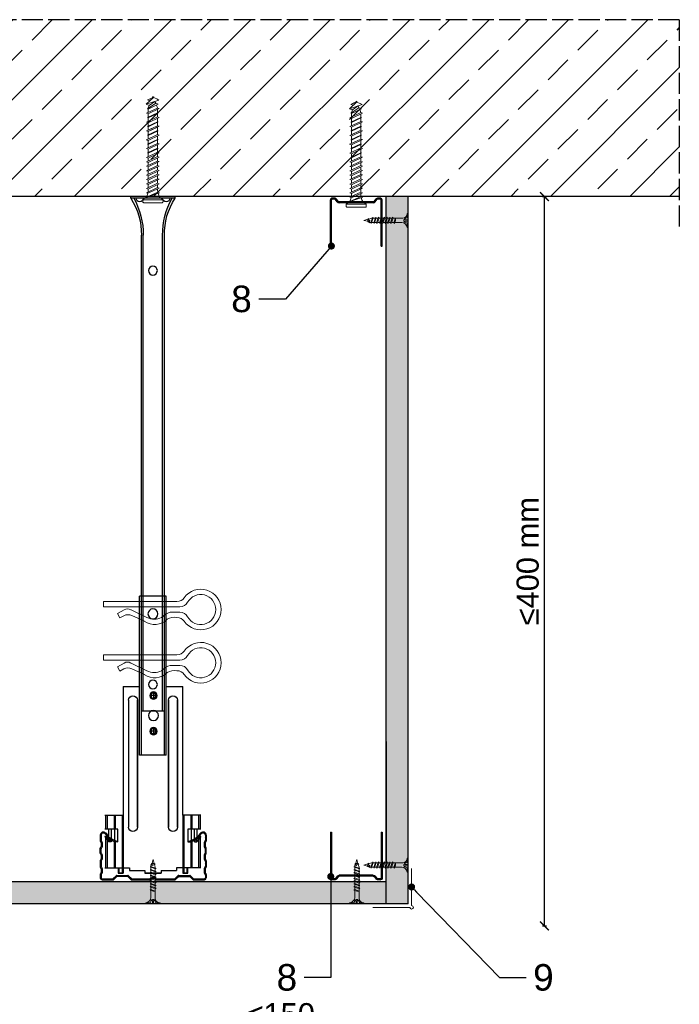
# Model space of a CAD drawing. Header units: millimetres. Extents: x 2264 to 5084, y 1145 to 2026.
# Tile 12 of 12: x 4711 to 5084, y 1469 to 2026. Entities that reach past the tile are written whole.
import ezdxf
from ezdxf import colors
from ezdxf.entities.mleader import LeaderData, LeaderLine
from ezdxf.math import Vec2, Vec3

# ---------------------------------------------------------------- set-up
doc = ezdxf.new("R2010")
doc.units = ezdxf.units.MM
doc.linetypes.add('ACAD_ISO02W100', pattern=[15, 12, -3])
for name, color, linetype, lineweight in [('_RIGIPS AKCESORIA', 7, 'Continuous', 18), ('_RIGIPS G-K', 7, 'Continuous', 25), ('_RIGIPS PROFIL', 7, 'Continuous', 9), ('PRZERYWANA', 7, 'ACAD_ISO02W100', 25)]:
    doc.layers.add(name, color=color, linetype=linetype, lineweight=lineweight)
doc.styles.get("Standard").update_dxf_attribs({"font": 'arial.ttf'})
doc.dimstyles.new('ISO-25', dxfattribs={"dimtxt": 2.5, "dimasz": 2.5, "dimexe": 1.25, "dimexo": 0.625, "dimtad": 1, "dimtxsty": 'Standard', "dimcen": 2.5, "dimadec": 0, "dimazin": 0, "dimtfac": 1, "dimtmove": 0, "dimatfit": 3, "dimfxl": 1, "dimarcsym": 0})

# ---------------------------------------------------------------- blocks, each defined once
blk = doc.blocks.new('TN 25')
at = {"layer": '_RIGIPS AKCESORIA'}
for p, q in [((0, -0.84), (0, 7.16)), ((0, 7.16), (0.46, 7.16)), ((0.46, 7.16), (0.46, 4.78)), ((0.46, 4.78), (0, 4.78)), ((0, 3.5), (1.77, 3.5)), ((0, 2.83), (1.77, 2.83)), ((0.46, 1.64), (0, 1.64)), ((0.46, -0.84), (0.46, 1.64)), ((1.77, 3.5), (1.77, 4.2)), ((1.77, 2.83), (1.77, 2.18)), ((3.02, 4.46), (8.47, 4.46)), ((7.49, 2.01), (3.55, 2.01)), ((7.12, 4.46), (7.12, 3.18)), ((8.03, 2.01), (7.12, 4.46)), ((7.12, 3.18), (7.65, 1.53)), ((7.65, 1.53), (8.03, 2.01)), ((9.41, 2.01), (8.03, 2.01)), ((8.47, 4.46), (8.79, 5)), ((9.61, 1.51), (8.47, 4.46)), ((8.79, 5), (9.93, 2.01)), ((9, 4.46), (10.1, 4.46)), ((9.93, 2.01), (9.61, 1.51)), ((11.04, 2.01), (9.93, 2.01)), ((10.1, 4.46), (10.41, 5)), ((11.23, 1.51), (10.1, 4.46)), ((10.41, 5), (11.56, 2.01)), ((10.62, 4.46), (11.67, 4.46)), ((11.56, 2.01), (11.23, 1.51)), ((12.61, 2.01), (11.56, 2.01)), ((11.67, 4.46), (11.99, 5)), ((12.81, 1.51), (11.67, 4.46)), ((11.99, 5), (13.14, 2.01)), ((12.2, 4.46), (13.21, 4.46)), ((13.14, 2.01), (12.81, 1.51)), ((14.15, 2.01), (13.14, 2.01)), ((13.21, 4.46), (13.52, 5)), ((14.34, 1.51), (13.21, 4.46)), ((13.52, 5), (14.67, 2.01)), ((13.73, 4.46), (14.8, 4.46)), ((14.67, 2.01), (14.34, 1.51)), ((15.74, 2.01), (14.67, 2.01)), ((14.8, 4.46), (15.12, 5)), ((15.94, 1.51), (14.8, 4.46)), ((15.12, 5), (16.26, 2.01)), ((15.33, 4.46), (16.42, 4.46)), ((16.26, 2.01), (15.94, 1.51)), ((17.36, 2.01), (16.26, 2.01)), ((16.42, 4.46), (16.73, 5)), ((17.55, 1.51), (16.42, 4.46)), ((16.73, 5), (17.88, 2.01)), ((16.94, 4.46), (17.99, 4.46)), ((17.88, 2.01), (17.55, 1.51)), ((18.93, 2.01), (17.88, 2.01)), ((17.99, 4.46), (18.31, 5)), ((19.13, 1.51), (17.99, 4.46)), ((18.31, 5), (19.45, 2.01)), ((18.52, 4.46), (19.68, 4.46)), ((19.45, 2.01), (19.13, 1.51)), ((19.45, 2.01), (20.62, 2.01)), ((19.68, 4.46), (20, 5)), ((20.82, 1.51), (19.68, 4.46)), ((20, 5), (21.14, 2.01)), ((20.21, 4.46), (20.7, 4.46)), ((20.7, 4.46), (22.28, 3.98)), ((21.14, 2.01), (20.82, 1.51)), ((21.14, 2.01), (21.81, 2.12)), ((21.85, 1.83), (21.67, 3.28)), ((21.67, 3.28), (22.14, 2.4)), ((22.14, 2.4), (21.85, 1.83)), ((22.7, 2.36), (22.14, 2.4)), ((22.28, 3.98), (22.56, 4.37)), ((22.7, 2.36), (22.28, 3.98)), ((22.56, 4.37), (23.03, 2.71)), ((23.03, 2.71), (22.7, 2.36)), ((22.71, 3.85), (25, 3.24)), ((25, 3.24), (23.03, 2.71)), ((0, -0.84), (0.46, -0.84))]:
    blk.add_line(p, q, dxfattribs=at)
for centre, major_axis, ratio, start_param, end_param in [((3.09, 7.67), (0.17, 3.2), 0.826134, 1.773653, 3.180586), ((-0.04, 0.9), (0, 3.93), 0.848176, -0.720942, -0.151112), ((3.37, -1.57), (0.28, 3.57), 0.832181, 0.035984, 1.430787), ((-2.73, 15.91), (0, 14.76), 0.848176, 3.399396, 3.475072), ((0.59, 4.62), (0, 2.81), 0.848176, 3.475072, 3.862535), ((1.66, 3.18), (0, 0.895), 0.848176, -1.552777, -0.720942), ((1.66, 3.18), (0, 0.895), 0.848176, 3.862535, 4.730408)]:
    blk.add_ellipse(centre, major_axis=major_axis, ratio=ratio, start_param=start_param, end_param=end_param, dxfattribs=at)
blk = doc.blocks.new('CD 60 ULTRASTIL')
h = blk.add_hatch()
h.set_pattern_fill('ANSI31', color=256, scale=0.3, style=0)
h.paths.add_polyline_path([(542.88, 684.5, -0.302776), (543.49, 684.5), (544.54, 683.79, 0.148069), (544.85, 683.7), (555.42, 683.7, 0.198912), (555.81, 683.86), (557.38, 685.44, -0.198912), (557.77, 685.6), (563.59, 685.6, -0.198912), (563.98, 685.44), (565.55, 683.86, 0.198912), (565.94, 683.7), (572.18, 683.7, 0.414214), (573.18, 684.7), (573.18, 686.74, 0.198912), (573.02, 687.12), (572.74, 687.4, -0.198912), (572.58, 687.79), (572.58, 689.87, -0.198912), (572.74, 690.26), (573.02, 690.54, 0.198912), (573.18, 690.93), (573.18, 694.47, 0.198912), (573.02, 694.86), (572.74, 695.14, -0.198912), (572.58, 695.53), (572.58, 697.61, -0.198912), (572.74, 698), (573.02, 698.28, 0.198912), (573.18, 698.67), (573.18, 701.47, 0.198912), (573.02, 701.86), (572.74, 702.14, -0.198912), (572.58, 702.53), (572.58, 704.61, -0.198912), (572.74, 705), (573.02, 705.28, 0.198912), (573.18, 705.67), (573.18, 708.9, 0.666128), (570.12, 710.18), (568.55, 708.63), (568.93, 708.24), (570.5, 709.79, -0.666128), (572.63, 708.9), (572.63, 705.9, -0.198912), (572.47, 705.51), (572.19, 705.23, 0.198912), (572.03, 704.84), (572.03, 702.3, 0.198912), (572.19, 701.91), (572.47, 701.63, -0.198912), (572.63, 701.25), (572.63, 698.9, -0.198912), (572.47, 698.51), (572.19, 698.23, 0.198912), (572.03, 697.84), (572.03, 695.3, 0.198912), (572.19, 694.91), (572.47, 694.63, -0.198912), (572.63, 694.25), (572.63, 691.16, -0.198912), (572.47, 690.77), (572.19, 690.49, 0.198912), (572.03, 690.1), (572.03, 687.56, 0.198912), (572.19, 687.17), (572.47, 686.9, -0.198912), (572.63, 686.51), (572.63, 684.7, -0.414214), (572.18, 684.25), (566.17, 684.25, -0.198912), (565.78, 684.41), (564.2, 685.99, 0.198912), (563.82, 686.15), (557.55, 686.15, 0.198912), (557.16, 685.99), (555.58, 684.41, -0.198912), (555.19, 684.25), (545.01, 684.25, -0.148069), (544.71, 684.34), (543.49, 685.16, 0.302776), (542.88, 685.16), (541.65, 684.34, -0.148069), (541.35, 684.25), (531.17, 684.25, -0.198912), (530.78, 684.41), (529.2, 685.99, 0.198912), (528.82, 686.15), (522.55, 686.15, 0.198912), (522.16, 685.99), (520.58, 684.41, -0.198912), (520.19, 684.25), (514.18, 684.25, -0.414214), (513.73, 684.7), (513.73, 686.51, -0.198912), (513.89, 686.9), (514.17, 687.17, 0.198912), (514.33, 687.56), (514.33, 690.1, 0.198912), (514.17, 690.49), (513.89, 690.77, -0.198912), (513.73, 691.16), (513.73, 694.25, -0.198912), (513.89, 694.63), (514.17, 694.91, 0.198912), (514.33, 695.3), (514.33, 697.84, 0.198912), (514.17, 698.23), (513.89, 698.51, -0.198912), (513.73, 698.9), (513.73, 701.25, -0.198912), (513.89, 701.63), (514.17, 701.91, 0.198912), (514.33, 702.3), (514.33, 704.84, 0.198912), (514.17, 705.23), (513.89, 705.51, -0.198912), (513.73, 705.9), (513.73, 708.9, -0.666128), (515.86, 709.79), (517.43, 708.24), (517.81, 708.63), (516.25, 710.18, 0.666128), (513.18, 708.9), (513.18, 705.67, 0.198912), (513.34, 705.28), (513.62, 705, -0.198912), (513.78, 704.61), (513.78, 702.53, -0.198912), (513.62, 702.14), (513.34, 701.86, 0.198912), (513.18, 701.47), (513.18, 698.67, 0.198912), (513.34, 698.28), (513.62, 698, -0.198912), (513.78, 697.61), (513.78, 695.53, -0.198912), (513.62, 695.14), (513.34, 694.86, 0.198912), (513.18, 694.47), (513.18, 690.93, 0.198912), (513.34, 690.54), (513.62, 690.26, -0.198912), (513.78, 689.87), (513.78, 687.79, -0.198912), (513.62, 687.4), (513.34, 687.12, 0.198912), (513.18, 686.74), (513.18, 684.7, 0.414214), (514.18, 683.7), (520.42, 683.7, 0.198912), (520.81, 683.86), (522.38, 685.44, -0.198912), (522.77, 685.6), (528.59, 685.6, -0.198912), (528.98, 685.44), (530.55, 683.86, 0.198912), (530.94, 683.7), (541.51, 683.7, 0.148069), (541.82, 683.79)])
for p, q in [((513.18, 708.9), (513.18, 705.67)), ((513.73, 708.9), (513.73, 705.9)), ((515.86, 709.79), (517.43, 708.24)), ((516.25, 710.18), (517.81, 708.63)), ((517.43, 708.24), (517.81, 708.63)), ((570.12, 710.18), (568.55, 708.63)), ((568.93, 708.24), (568.55, 708.63)), ((570.5, 709.79), (568.93, 708.24)), ((572.63, 708.9), (572.63, 705.9)), ((573.18, 708.9), (573.18, 705.67)), ((513.34, 705.28), (513.62, 705)), ((513.34, 701.86), (513.62, 702.14)), ((513.78, 704.61), (513.78, 702.53)), ((513.89, 705.51), (514.17, 705.23)), ((513.89, 701.63), (514.17, 701.91)), ((514.33, 704.84), (514.33, 702.3)), ((572.03, 704.84), (572.03, 702.3)), ((572.47, 705.51), (572.19, 705.23)), ((572.47, 701.63), (572.19, 701.91)), ((572.58, 704.61), (572.58, 702.53)), ((573.02, 705.28), (572.74, 705)), ((573.02, 701.86), (572.74, 702.14)), ((513.18, 698.67), (513.18, 701.47)), ((513.34, 698.28), (513.62, 698)), ((513.73, 698.9), (513.73, 701.25)), ((513.78, 697.61), (513.78, 695.53)), ((513.89, 698.51), (514.17, 698.23)), ((514.33, 697.84), (514.33, 695.3)), ((572.03, 697.84), (572.03, 695.3)), ((572.47, 698.51), (572.19, 698.23)), ((572.58, 697.61), (572.58, 695.53)), ((572.63, 698.9), (572.63, 701.25)), ((573.02, 698.28), (572.74, 698)), ((573.18, 698.67), (573.18, 701.47)), ((513.18, 694.47), (513.18, 690.93)), ((513.34, 694.86), (513.62, 695.14)), ((513.34, 690.54), (513.62, 690.26)), ((513.73, 694.25), (513.73, 691.16)), ((513.89, 694.63), (514.17, 694.91)), ((513.89, 690.77), (514.17, 690.49)), ((572.47, 694.63), (572.19, 694.91)), ((572.47, 690.77), (572.19, 690.49)), ((572.63, 694.25), (572.63, 691.16)), ((573.02, 694.86), (572.74, 695.14)), ((573.02, 690.54), (572.74, 690.26)), ((573.18, 694.47), (573.18, 690.93)), ((513.18, 686.74), (513.18, 684.7)), ((513.34, 687.12), (513.62, 687.4)), ((513.73, 686.51), (513.73, 684.7)), ((513.78, 689.87), (513.78, 687.79)), ((513.89, 686.9), (514.17, 687.17)), ((514.33, 690.1), (514.33, 687.56)), ((520.58, 684.41), (522.16, 685.99)), ((520.81, 683.86), (522.38, 685.44)), ((522.55, 686.15), (528.82, 686.15)), ((528.59, 685.6), (522.77, 685.6)), ((530.55, 683.86), (528.98, 685.44)), ((530.78, 684.41), (529.2, 685.99)), ((541.65, 684.34), (542.88, 685.16)), ((544.71, 684.34), (543.49, 685.16)), ((555.58, 684.41), (557.16, 685.99)), ((555.81, 683.86), (557.38, 685.44)), ((557.55, 686.15), (563.82, 686.15)), ((557.77, 685.6), (563.59, 685.6)), ((565.55, 683.86), (563.98, 685.44)), ((565.78, 684.41), (564.2, 685.99)), ((572.03, 690.1), (572.03, 687.56)), ((572.47, 686.9), (572.19, 687.17)), ((572.58, 689.87), (572.58, 687.79)), ((572.63, 686.51), (572.63, 684.7)), ((573.02, 687.12), (572.74, 687.4)), ((573.18, 686.74), (573.18, 684.7)), ((514.18, 684.25), (520.19, 684.25)), ((514.18, 683.7), (520.42, 683.7)), ((530.94, 683.7), (541.51, 683.7)), ((531.17, 684.25), (541.35, 684.25)), ((541.82, 683.79), (542.88, 684.5)), ((544.54, 683.79), (543.49, 684.5)), ((544.85, 683.7), (555.42, 683.7)), ((545.01, 684.25), (555.19, 684.25)), ((565.94, 683.7), (572.18, 683.7)), ((566.17, 684.25), (572.18, 684.25))]:
    blk.add_line(p, q)
for centre, radius, start, end in [((514.98, 708.9), 1.8, 45.3251, 180), ((514.98, 708.9), 1.25, 45.3251, 180), ((571.38, 708.9), 1.8, 360, 134.6749), ((571.38, 708.9), 1.25, 360, 134.6749), ((513.73, 705.67), 0.55, 180, 225), ((513.73, 701.47), 0.55, 135, 180), ((513.23, 704.61), 0.55, 0, 45), ((513.23, 702.53), 0.55, 315, 0), ((514.28, 705.9), 0.55, 180, 225), ((514.28, 701.25), 0.55, 135, 180), ((513.78, 704.84), 0.55, 0, 45), ((513.78, 702.3), 0.55, 315, 0), ((572.58, 704.84), 0.55, 135, 180), ((572.58, 702.3), 0.55, 180, 225), ((572.08, 705.9), 0.55, 315, 0), ((572.08, 701.25), 0.55, 0, 45), ((573.13, 704.61), 0.55, 135, 180), ((573.13, 702.53), 0.55, 180, 225), ((572.63, 705.67), 0.55, 315, 0), ((572.63, 701.47), 0.55, 0, 45), ((513.73, 698.67), 0.55, 180, 225), ((513.23, 697.61), 0.55, 360, 45), ((514.28, 698.9), 0.55, 180, 225), ((513.78, 697.84), 0.55, 0, 45), ((572.58, 697.84), 0.55, 135, 180), ((572.08, 698.9), 0.55, 315, 0), ((573.13, 697.61), 0.55, 135, 180), ((572.63, 698.67), 0.55, 315, 0), ((513.73, 694.47), 0.55, 135, 180), ((513.73, 690.93), 0.55, 180, 225), ((513.23, 695.53), 0.55, 315, 0), ((514.28, 694.25), 0.55, 135, 180), ((514.28, 691.16), 0.55, 180, 225), ((513.78, 695.3), 0.55, 315, 0), ((513.78, 690.1), 0.55, 360, 45), ((572.58, 695.3), 0.55, 180, 225), ((572.58, 690.1), 0.55, 135, 180), ((572.08, 694.25), 0.55, 0, 45), ((572.08, 691.16), 0.55, 315, 0), ((573.13, 695.53), 0.55, 180, 225), ((572.63, 694.47), 0.55, 0, 45), ((572.63, 690.93), 0.55, 315, 0), ((513.73, 686.74), 0.55, 135, 180), ((513.23, 689.87), 0.55, 0, 45), ((513.23, 687.79), 0.55, 315, 0), ((514.28, 686.51), 0.55, 135, 180), ((513.78, 687.56), 0.55, 315, 360), ((522.55, 685.6), 0.55, 90, 135), ((522.77, 685.05), 0.55, 90, 135), ((528.59, 685.05), 0.55, 45, 90), ((528.82, 685.6), 0.55, 45, 90), ((543.18, 684.7), 0.55, 56.3099, 123.6901), ((557.55, 685.6), 0.55, 90, 135), ((557.77, 685.05), 0.55, 90, 135), ((563.59, 685.05), 0.55, 45, 90), ((563.82, 685.6), 0.55, 45, 90), ((572.58, 687.56), 0.55, 180, 225), ((572.08, 686.51), 0.55, 360, 45), ((573.13, 689.87), 0.55, 135, 180), ((573.13, 687.79), 0.55, 180, 225), ((572.63, 686.74), 0.55, 360, 45), ((514.18, 684.7), 1, 180, 270), ((514.18, 684.7), 0.45, 180, 270), ((520.19, 684.8), 0.55, 270, 315), ((520.42, 684.25), 0.55, 270, 315), ((530.94, 684.25), 0.55, 225, 270), ((531.17, 684.8), 0.55, 225, 270), ((541.35, 684.8), 0.55, 270, 303.6901), ((541.51, 684.25), 0.55, 270, 303.6901), ((543.18, 684.04), 0.55, 56.3099, 123.6901), ((544.85, 684.25), 0.55, 236.3099, 270), ((545.01, 684.8), 0.55, 236.3099, 270), ((555.19, 684.8), 0.55, 270, 315), ((555.42, 684.25), 0.55, 270, 315), ((565.94, 684.25), 0.55, 225, 270), ((566.17, 684.8), 0.55, 225, 270), ((572.18, 684.7), 1, 270, 0), ((572.18, 684.7), 1, 270, 360), ((572.18, 684.7), 0.45, 270, 360)]:
    blk.add_arc(centre, radius, start, end)
blk = doc.blocks.new('naroznik')
at = {"layer": '_RIGIPS AKCESORIA'}
for p, q in [((429.5, 69.65), (429.5, 90.65)), ((430.5, 91.65), (451.5, 91.65))]:
    blk.add_line(p, q, dxfattribs=at)
blk.add_arc((429.5, 91.65), 1, 0, 270, dxfattribs=at)
blk = doc.blocks.new('kolek beton 65')
at = {"layer": '_RIGIPS AKCESORIA'}
for p, q in [((-125.96, -934.72), (-126.69, -936.74)), ((-125.3, -933.58), (-125.96, -934.72)), ((-122.91, -940.73), (-125.3, -933.58)), ((-123.47, -935.41), (-124.54, -935.85)), ((-122.93, -933.94), (-123.47, -935.41)), ((-123.47, -935.41), (-120.37, -939.96)), ((-120.25, -939.63), (-122.93, -933.94)), ((-120.86, -934.33), (-122.44, -934.98)), ((-120.81, -934.33), (-120.86, -934.33)), ((-120.48, -933.42), (-120.81, -934.33)), ((-117.85, -940.54), (-120.81, -934.33)), ((-117.51, -939.63), (-120.48, -933.42)), ((-118.08, -934.33), (-120.05, -934.33)), ((-117.93, -933.94), (-118.08, -934.33)), ((-118.08, -934.33), (-115.39, -940.02)), ((-115.25, -939.63), (-117.93, -933.94)), ((-115.81, -934.33), (-117.73, -934.33)), ((-115.48, -933.42), (-115.81, -934.33)), ((-112.85, -940.54), (-115.81, -934.33)), ((-112.51, -939.63), (-115.48, -933.42)), ((-113.08, -934.33), (-115.05, -934.33)), ((-112.93, -933.94), (-113.08, -934.33)), ((-113.08, -934.33), (-110.39, -940.02)), ((-110.25, -939.63), (-112.93, -933.94)), ((-110.81, -934.33), (-112.73, -934.33)), ((-110.48, -933.42), (-110.81, -934.33)), ((-110.48, -933.42), (-110.81, -934.33)), ((-108.28, -939.63), (-110.81, -934.33)), ((-107.85, -940.54), (-110.81, -934.33)), ((-107.51, -939.63), (-110.48, -933.42)), ((-108.08, -934.33), (-110.05, -934.33)), ((-107.51, -939.63), (-110.05, -934.33)), ((-107.93, -933.94), (-108.08, -934.33)), ((-108.08, -934.33), (-105.39, -940.02)), ((-105.25, -939.63), (-107.93, -933.94)), ((-105.81, -934.33), (-107.73, -934.33)), ((-105.48, -933.42), (-105.81, -934.33)), ((-102.85, -940.54), (-105.81, -934.33)), ((-102.51, -939.63), (-105.48, -933.42)), ((-103.08, -934.33), (-105.05, -934.33)), ((-102.93, -933.94), (-103.08, -934.33)), ((-103.08, -934.33), (-100.39, -940.02)), ((-100.25, -939.63), (-102.93, -933.94)), ((-100.81, -934.33), (-102.73, -934.33)), ((-100.48, -933.42), (-100.81, -934.33)), ((-97.85, -940.54), (-100.81, -934.33)), ((-97.51, -939.63), (-100.48, -933.42)), ((-98.08, -934.33), (-100.05, -934.33)), ((-97.93, -933.94), (-98.08, -934.33)), ((-98.08, -934.33), (-95.39, -940.02)), ((-95.25, -939.63), (-97.93, -933.94)), ((-95.81, -934.33), (-97.73, -934.33)), ((-95.48, -933.42), (-95.81, -934.33)), ((-92.85, -940.54), (-95.81, -934.33)), ((-92.51, -939.63), (-95.48, -933.42)), ((-93.31, -934.33), (-95.05, -934.33)), ((-92.98, -933.42), (-93.31, -934.33)), ((-90.35, -940.54), (-93.31, -934.33)), ((-90.01, -939.63), (-92.98, -933.42)), ((-90.81, -934.33), (-92.55, -934.33)), ((-90.48, -933.42), (-90.81, -934.33)), ((-87.85, -940.54), (-90.81, -934.33)), ((-87.51, -939.63), (-90.48, -933.42)), ((-88.31, -934.33), (-90.05, -934.33)), ((-87.98, -933.42), (-88.31, -934.33)), ((-85.35, -940.54), (-88.31, -934.33)), ((-85.01, -939.63), (-87.98, -933.42)), ((-85.81, -934.33), (-87.55, -934.33)), ((-85.48, -933.42), (-85.81, -934.33)), ((-82.85, -940.54), (-85.81, -934.33)), ((-82.51, -939.63), (-85.48, -933.42)), ((-83.31, -934.33), (-85.05, -934.33)), ((-82.98, -933.42), (-83.31, -934.33)), ((-80.35, -940.54), (-83.31, -934.33)), ((-80.01, -939.63), (-82.98, -933.42)), ((-80.81, -934.33), (-82.55, -934.33)), ((-80.48, -933.42), (-80.81, -934.33)), ((-77.85, -940.54), (-80.81, -934.33)), ((-77.51, -939.63), (-80.48, -933.42)), ((-80.05, -934.33), (-78.31, -934.33)), ((-77.98, -933.42), (-78.31, -934.33)), ((-75.35, -940.54), (-78.31, -934.33)), ((-75.01, -939.63), (-77.98, -933.42)), ((-75.81, -934.33), (-77.55, -934.33)), ((-75.47, -933.37), (-75.81, -934.33)), ((-72.85, -940.54), (-75.81, -934.33)), ((-75.47, -933.37), (-72.61, -939.89)), ((-72.91, -933.23), (-73.27, -934.2)), ((-73.27, -934.2), (-70.43, -940.67)), ((-70.43, -940.67), (-72.91, -933.23)), ((-68.91, -931.37), (-69.76, -932.23)), ((-69.76, -932.23), (-69.76, -941.73)), ((-67.81, -931.28), (-68.91, -931.37)), ((-68.91, -942.59), (-68.91, -931.37)), ((-67.26, -942.18), (-67.26, -931.78)), ((-126.91, -936.37), (-127.26, -936.98)), ((-126.9, -936.83), (-127.26, -936.98)), ((-126.72, -937.2), (-127.26, -936.98)), ((-127.02, -936.57), (-125.7, -939.37)), ((-125.41, -940.08), (-126.91, -936.37)), ((-126.69, -936.74), (-126.75, -936.77)), ((-126.69, -936.74), (-122.91, -940.73)), ((-124.89, -938.64), (-125.41, -940.08)), ((-122.3, -939.04), (-124.54, -935.85)), ((-122.3, -939.04), (-122.91, -940.73)), ((-120.86, -939.63), (-122.3, -939.04)), ((-120.6, -939.63), (-120.86, -939.63)), ((-120.25, -939.63), (-120.37, -939.96)), ((-118.28, -939.63), (-120.25, -939.63)), ((-117.51, -939.63), (-117.85, -940.54)), ((-115.58, -939.63), (-117.51, -939.63)), ((-115.25, -939.63), (-115.39, -940.02)), ((-113.28, -939.63), (-115.25, -939.63)), ((-112.51, -939.63), (-112.85, -940.54)), ((-110.6, -939.63), (-112.51, -939.63)), ((-110.25, -939.63), (-110.39, -940.02)), ((-108.28, -939.63), (-110.25, -939.63)), ((-107.51, -939.63), (-107.85, -940.54)), ((-107.51, -939.63), (-107.85, -940.54)), ((-105.6, -939.63), (-107.51, -939.63)), ((-105.25, -939.63), (-105.39, -940.02)), ((-103.28, -939.63), (-105.25, -939.63)), ((-102.51, -939.63), (-102.91, -940.73)), ((-100.6, -939.63), (-102.51, -939.63)), ((-100.25, -939.63), (-100.41, -940.08)), ((-98.28, -939.63), (-100.25, -939.63)), ((-97.51, -939.63), (-97.85, -940.54)), ((-95.6, -939.63), (-97.51, -939.63)), ((-95.25, -939.63), (-95.39, -940.02)), ((-93.28, -939.63), (-95.25, -939.63)), ((-92.51, -939.63), (-92.85, -940.54)), ((-90.78, -939.63), (-92.51, -939.63)), ((-90.01, -939.63), (-90.35, -940.54)), ((-88.28, -939.63), (-90.01, -939.63)), ((-87.51, -939.63), (-87.85, -940.54)), ((-85.78, -939.63), (-87.51, -939.63)), ((-85.01, -939.63), (-85.35, -940.54)), ((-83.28, -939.63), (-85.01, -939.63)), ((-82.51, -939.63), (-82.85, -940.54)), ((-80.78, -939.63), (-82.51, -939.63)), ((-80.01, -939.63), (-80.35, -940.54)), ((-78.28, -939.63), (-80.01, -939.63)), ((-77.51, -939.63), (-77.85, -940.54)), ((-77.51, -939.63), (-75.78, -939.63)), ((-75.01, -939.63), (-75.35, -940.54)), ((-72.61, -939.89), (-72.85, -940.54)), ((-68.91, -942.59), (-69.76, -941.73)), ((-67.81, -942.68), (-68.91, -942.59))]:
    blk.add_line(p, q, dxfattribs=at)
for centre, radius, start, end in [((-74.88, -924.33), 10, 269.0428, 279.2887), ((-74.88, -924.33), 10, 282.9916, 297.2521), ((-70.76, -932.33), 1, 297.387, 0.1192), ((-67.76, -931.78), 0.5, 0, 95), ((-74.88, -949.63), 10, 80.5289, 90.7633), ((-74.88, -949.63), 10, 62.7479, 76.8682), ((-70.76, -941.63), 1, 359.8807, 62.6128), ((-67.76, -942.18), 0.5, 265, 360)]:
    blk.add_arc(centre, radius, start, end, dxfattribs=at)
blk = doc.blocks.new('UD 30 ULTRASTIL')
h = blk.add_hatch()
h.set_pattern_fill('ANSI31', color=256, scale=0.3, style=0)
h.paths.add_polyline_path([(684.71, 712.9), (658.51, 712.9, 0.414214), (657.71, 712.1), (657.71, 710.25, 0.236068), (658.03, 709.61), (659.39, 708.59, -0.236068), (659.71, 707.95), (659.71, 688.65, -0.236068), (659.39, 688.01), (658.03, 686.99, 0.236068), (657.71, 686.35), (657.71, 684.5, 0.414214), (658.51, 683.7), (684.71, 683.7), (684.71, 684.25), (658.51, 684.25, -0.414214), (658.26, 684.5), (658.26, 686.35, -0.236068), (658.36, 686.55), (659.72, 687.57, 0.236068), (660.26, 688.65), (660.26, 707.95, 0.236068), (659.72, 709.03), (658.36, 710.05, -0.236068), (658.26, 710.25), (658.26, 712.1, -0.414214), (658.51, 712.35), (684.71, 712.35)])
for p, q in [((684.71, 712.9), (658.51, 712.9)), ((684.71, 712.35), (684.71, 712.9)), ((657.71, 712.1), (657.71, 710.25)), ((659.39, 708.59), (658.03, 709.61)), ((658.26, 712.1), (658.26, 710.25)), ((659.72, 709.03), (658.36, 710.05)), ((684.71, 712.35), (658.51, 712.35)), ((659.71, 707.95), (659.71, 688.65)), ((660.26, 707.95), (660.26, 688.65)), ((657.71, 686.35), (657.71, 684.5)), ((659.39, 688.01), (658.03, 686.99)), ((658.26, 686.35), (658.26, 684.5)), ((659.72, 687.57), (658.36, 686.55)), ((684.71, 684.25), (658.51, 684.25)), ((684.71, 683.7), (658.51, 683.7)), ((684.71, 683.7), (684.71, 684.25))]:
    blk.add_line(p, q)
for centre, radius, start, end in [((658.51, 712.1), 0.8, 90, 180), ((658.51, 710.25), 0.8, 180, 233.1301), ((658.51, 712.1), 0.25, 90, 180), ((658.51, 710.25), 0.25, 180, 233.1301), ((658.91, 707.95), 0.8, 0, 53.1301), ((658.91, 707.95), 1.35, 0, 53.1301), ((658.51, 686.35), 0.8, 126.8699, 180), ((658.51, 686.35), 0.25, 126.8699, 180), ((658.91, 688.65), 0.8, 306.8699, 0), ((658.91, 688.65), 1.35, 306.8699, 0), ((658.51, 684.5), 0.8, 180, 270), ((658.51, 684.5), 0.25, 180, 270)]:
    blk.add_arc(centre, radius, start, end)
blk = doc.blocks.new('wieszak noniuszowy widok')
for p, q in [((367.75, 93.63), (382.75, 93.63)), ((367.75, 3.63), (367.75, 93.63)), ((368.75, 3.63), (368.75, 93.63)), ((381.75, 3.63), (381.75, 93.63)), ((382.75, 3.63), (382.75, 93.63)), ((367.75, 42.47), (358.34, 42.47)), ((358.34, -30.29), (358.34, 42.47)), ((374.93, 39.42), (374.93, 35.32)), ((392.15, 42.47), (382.75, 42.47)), ((392.15, 42.47), (392.15, -30.29)), ((392.15, 42.47), (392.15, -30.29)), ((361.34, -36.95), (361.34, 34.79)), ((361.34, 34.79), (361.34, -36.95)), ((366.47, 34.79), (366.47, -36.95)), ((366.47, -36.95), (366.47, 34.79)), ((372.87, 37.38), (376.99, 37.38)), ((384.02, -36.95), (384.02, 34.79)), ((384.02, 34.79), (384.02, -36.95)), ((389.14, 34.79), (389.14, -36.95)), ((389.14, 34.79), (389.14, -36.95)), ((372.87, 17.23), (376.99, 17.23)), ((374.93, 19.27), (374.93, 15.17)), ((367.75, 3.63), (382.75, 3.63)), ((348.22, -30.29), (358.37, -30.29)), ((348.44, -30.29), (348.44, -38.17)), ((349.43, -30.29), (349.43, -38.17)), ((353.28, -30.29), (353.28, -38.17)), ((353.8, -30.29), (353.8, -38.17)), ((357.85, -30.29), (357.85, -63.08)), ((358.37, -30.29), (358.37, -63.08)), ((392.13, -30.29), (392.13, -63.08)), ((392.15, -30.29), (392.15, -60.01)), ((392.15, -30.29), (392.15, -60.01)), ((402.37, -30.29), (392.16, -30.29)), ((392.64, -30.29), (392.64, -63.08)), ((396.7, -30.29), (396.7, -38.17)), ((397.21, -30.29), (397.21, -38.17)), ((401.07, -30.29), (401.07, -38.17)), ((402.06, -30.29), (402.06, -38.17)), ((348.13, -38.17), (355.47, -38.17)), ((350.32, -38.17), (350.32, -45.34)), ((351.68, -45.34), (351.68, -38.17)), ((353.44, -45.34), (353.44, -38.17)), ((355.47, -38.17), (355.47, -45.34)), ((395.03, -45.34), (395.03, -38.17)), ((395.03, -38.17), (402.39, -38.17)), ((397.05, -38.17), (397.05, -45.34)), ((398.82, -38.17), (398.82, -45.34)), ((400.18, -45.34), (400.18, -38.17)), ((348.11, -42.32), (348.14, -42.29)), ((348.11, -42.37), (348.11, -42.32)), ((348.12, -42.43), (348.11, -42.37)), ((348.15, -42.51), (348.12, -42.43)), ((348.14, -42.29), (348.17, -42.28)), ((348.19, -42.61), (348.15, -42.51)), ((348.17, -42.28), (348.23, -42.28)), ((349.22, -42.28), (348.19, -42.28)), ((348.26, -42.72), (348.19, -42.61)), ((348.23, -42.28), (348.31, -42.3)), ((348.34, -42.84), (348.26, -42.72)), ((348.31, -42.3), (348.41, -42.34)), ((348.45, -43), (348.34, -42.84)), ((348.41, -42.34), (348.53, -42.39)), ((348.44, -42.99), (348.44, -60.01)), ((348.58, -43.18), (348.45, -43)), ((349.57, -43.07), (348.5, -43.07)), ((348.53, -42.39), (348.66, -42.46)), ((348.72, -43.37), (348.58, -43.18)), ((348.66, -42.46), (348.81, -42.54)), ((348.89, -43.59), (348.72, -43.37)), ((348.81, -42.54), (348.96, -42.63)), ((349.08, -43.83), (348.89, -43.59)), ((348.96, -42.63), (349.14, -42.73)), ((349.28, -44.08), (349.08, -43.83)), ((349.15, -42.29), (349.13, -42.32)), ((349.13, -42.32), (349.13, -42.36)), ((349.13, -42.36), (349.14, -42.41)), ((349.14, -42.41), (349.16, -42.47)), ((349.14, -42.73), (349.38, -42.88)), ((349.18, -42.28), (349.15, -42.29)), ((349.16, -42.47), (349.19, -42.54)), ((349.22, -42.28), (349.18, -42.28)), ((349.19, -42.54), (349.24, -42.62)), ((349.28, -42.28), (349.22, -42.28)), ((349.24, -42.62), (349.3, -42.71)), ((349.34, -42.29), (349.28, -42.28)), ((349.49, -44.34), (349.28, -44.08)), ((349.3, -42.71), (349.44, -42.91)), ((349.43, -42.32), (349.34, -42.29)), ((349.38, -42.88), (349.66, -43.05)), ((349.52, -42.35), (349.43, -42.32)), ((349.43, -42.9), (349.43, -60.01)), ((349.44, -42.91), (349.55, -43.05)), ((349.72, -44.62), (349.49, -44.34)), ((349.62, -42.4), (349.52, -42.35)), ((349.55, -43.05), (349.68, -43.2)), ((349.74, -42.46), (349.62, -42.4)), ((349.66, -43.05), (349.96, -43.25)), ((350.92, -43.07), (349.68, -43.07)), ((349.68, -43.2), (349.82, -43.37)), ((349.88, -42.52), (349.74, -42.46)), ((349.82, -43.37), (349.98, -43.56)), ((350.03, -42.6), (349.88, -42.52)), ((349.96, -43.25), (350.28, -43.46)), ((349.98, -43.56), (350.15, -43.76)), ((350.2, -42.69), (350.03, -42.6)), ((350.15, -43.76), (350.34, -43.96)), ((350.38, -42.79), (350.2, -42.69)), ((350.28, -43.46), (350.63, -43.68)), ((350.34, -43.96), (350.54, -44.17)), ((350.58, -42.89), (350.38, -42.79)), ((350.54, -44.17), (350.75, -44.4)), ((350.78, -43), (350.58, -42.89)), ((350.63, -43.68), (350.99, -43.91)), ((350.75, -44.4), (350.97, -44.63)), ((351, -43.12), (350.78, -43)), ((350.99, -43.91), (351.36, -44.14)), ((351.23, -43.25), (351, -43.12)), ((351.48, -43.37), (351.23, -43.25)), ((351.36, -44.14), (351.74, -44.37)), ((351.99, -43.64), (351.48, -43.37)), ((351.74, -44.37), (352.07, -44.57)), ((352.52, -43.92), (351.99, -43.64)), ((353.08, -44.19), (352.52, -43.92)), ((353.43, -44.35), (353.08, -44.19)), ((353.8, -44.52), (353.43, -44.35)), ((354.66, -44.92), (353.8, -44.52)), ((353.8, -44.52), (353.8, -60.01)), ((396.7, -44.52), (395.84, -44.92)), ((397.07, -44.35), (396.7, -44.52)), ((396.7, -44.52), (396.7, -60.01)), ((397.42, -44.19), (397.07, -44.35)), ((397.98, -43.92), (397.42, -44.19)), ((398.51, -43.64), (397.98, -43.92)), ((398.43, -44.57), (398.76, -44.37)), ((399.02, -43.37), (398.51, -43.64)), ((398.76, -44.37), (399.13, -44.14)), ((399.26, -43.25), (399.02, -43.37)), ((399.13, -44.14), (399.51, -43.91)), ((399.49, -43.12), (399.26, -43.25)), ((399.71, -43), (399.49, -43.12)), ((399.51, -43.91), (399.87, -43.68)), ((399.53, -44.63), (399.74, -44.4)), ((399.58, -43.07), (400.82, -43.07)), ((399.92, -42.89), (399.71, -43)), ((399.74, -44.4), (399.96, -44.17)), ((399.87, -43.68), (400.21, -43.46)), ((400.12, -42.79), (399.92, -42.89)), ((399.96, -44.17), (400.16, -43.96)), ((400.3, -42.69), (400.12, -42.79)), ((400.16, -43.96), (400.35, -43.76)), ((400.21, -43.46), (400.54, -43.25)), ((400.46, -42.6), (400.3, -42.69)), ((400.35, -43.76), (400.52, -43.56)), ((400.62, -42.52), (400.46, -42.6)), ((400.52, -43.56), (400.68, -43.37)), ((400.54, -43.25), (400.84, -43.05)), ((400.76, -42.46), (400.62, -42.52)), ((400.68, -43.37), (400.82, -43.2)), ((400.88, -42.4), (400.76, -42.46)), ((401.01, -44.34), (400.78, -44.62)), ((400.82, -43.2), (400.95, -43.05)), ((400.84, -43.05), (401.12, -42.88)), ((400.98, -42.35), (400.88, -42.4)), ((400.93, -43.07), (402, -43.07)), ((400.95, -43.05), (401.06, -42.91)), ((401.07, -42.32), (400.98, -42.35)), ((401.22, -44.08), (401.01, -44.34)), ((401.06, -42.91), (401.2, -42.71)), ((401.15, -42.29), (401.07, -42.32)), ((401.07, -42.9), (401.07, -60.01)), ((401.12, -42.88), (401.36, -42.73)), ((401.22, -42.28), (401.15, -42.29)), ((401.2, -42.71), (401.26, -42.62)), ((401.27, -42.28), (401.22, -42.28)), ((401.42, -43.83), (401.22, -44.08)), ((401.26, -42.62), (401.3, -42.54)), ((401.32, -42.28), (401.27, -42.28)), ((401.27, -42.28), (402.31, -42.28)), ((401.3, -42.54), (401.34, -42.47)), ((401.35, -42.29), (401.32, -42.28)), ((401.34, -42.47), (401.36, -42.41)), ((401.36, -42.32), (401.35, -42.29)), ((401.37, -42.36), (401.36, -42.32)), ((401.36, -42.41), (401.37, -42.36)), ((401.36, -42.73), (401.54, -42.63)), ((401.61, -43.59), (401.42, -43.83)), ((401.54, -42.63), (401.69, -42.54)), ((401.77, -43.37), (401.61, -43.59)), ((401.69, -42.54), (401.84, -42.46)), ((401.92, -43.18), (401.77, -43.37)), ((401.84, -42.46), (401.97, -42.39)), ((402.05, -43), (401.92, -43.18)), ((401.97, -42.39), (402.09, -42.34)), ((402.16, -42.84), (402.05, -43)), ((402.06, -42.99), (402.06, -60.01)), ((402.09, -42.34), (402.18, -42.3)), ((402.24, -42.72), (402.16, -42.84)), ((402.18, -42.3), (402.26, -42.28)), ((402.3, -42.61), (402.24, -42.72)), ((402.26, -42.28), (402.33, -42.28)), ((402.35, -42.51), (402.3, -42.61)), ((402.33, -42.28), (402.36, -42.29)), ((402.38, -42.43), (402.35, -42.51)), ((402.36, -42.29), (402.39, -42.32)), ((402.39, -42.37), (402.38, -42.43)), ((402.39, -42.32), (402.39, -42.37)), ((350.01, -44.98), (349.72, -44.62)), ((350.32, -45.34), (350.01, -44.98)), ((351.68, -45.34), (350.32, -45.34)), ((350.97, -44.63), (351.19, -44.86)), ((351.19, -44.86), (351.43, -45.11)), ((351.43, -45.11), (351.68, -45.34)), ((352.07, -44.57), (352.41, -44.78)), ((352.41, -44.78), (352.77, -44.98)), ((352.77, -44.98), (353.14, -45.18)), ((353.14, -45.18), (353.28, -45.26)), ((353.28, -45.26), (353.36, -45.3)), ((353.28, -45.26), (353.28, -60.01)), ((353.36, -45.3), (353.44, -45.34)), ((355.47, -45.34), (353.44, -45.34)), ((355.47, -45.34), (354.66, -44.92)), ((395.84, -44.92), (395.03, -45.34)), ((395.03, -45.34), (397.05, -45.34)), ((397.05, -45.34), (397.13, -45.3)), ((397.13, -45.3), (397.21, -45.26)), ((397.21, -45.26), (397.36, -45.18)), ((397.21, -45.26), (397.21, -60.01)), ((397.36, -45.18), (397.73, -44.98)), ((397.73, -44.98), (398.09, -44.78)), ((398.09, -44.78), (398.43, -44.57)), ((398.82, -45.34), (399.07, -45.11)), ((398.82, -45.34), (400.18, -45.34)), ((399.07, -45.11), (399.3, -44.86)), ((399.3, -44.86), (399.53, -44.63)), ((400.49, -44.98), (400.18, -45.34)), ((400.78, -44.62), (400.49, -44.98)), ((348.11, -60.01), (361.93, -60.01)), ((355.57, -63.08), (355.57, -60.01)), ((356.08, -60.01), (356.08, -63.08)), ((361.93, -60.01), (361.93, -61.55)), ((361.93, -60.01), (361.93, -61.55)), ((388.57, -60.01), (388.57, -61.55)), ((402.39, -60.01), (388.57, -60.01)), ((388.57, -60.01), (388.57, -61.55)), ((394.42, -63.08), (394.42, -60.01)), ((394.93, -60.01), (394.93, -63.08)), ((357.85, -63.08), (355.57, -63.08)), ((356.08, -63.08), (355.57, -63.08)), ((356.08, -63.08), (358.37, -63.08)), ((358.37, -63.08), (357.85, -63.08)), ((370.64, -61.55), (361.93, -61.55)), ((370.64, -61.55), (370.64, -63.08)), ((370.64, -61.55), (370.64, -63.08)), ((379.86, -63.08), (370.64, -63.08)), ((370.64, -63.08), (379.86, -63.08)), ((388.57, -61.55), (379.86, -61.55)), ((379.86, -61.55), (379.86, -63.08)), ((379.86, -61.55), (379.86, -63.08)), ((392.13, -63.08), (394.42, -63.08)), ((392.64, -63.08), (392.13, -63.08)), ((394.93, -63.08), (392.64, -63.08)), ((394.93, -63.08), (394.42, -63.08))]:
    blk.add_line(p, q)
for centre, radius in [((375.25, 83.63), 2.81), ((374.93, 37.38), 2.06), ((374.93, 37.38), 1.46), ((374.93, 26.11), 2.81), ((374.93, 17.23), 2.06), ((374.93, 17.23), 1.46)]:
    blk.add_circle(centre, radius)
for centre, start, end in [((363.91, 34.79), 0, 180), ((386.58, 34.79), 0, 180), ((363.91, -36.95), 180, 0), ((386.58, -36.95), 180, 0)]:
    blk.add_arc(centre, 2.56, start, end)
blk = doc.blocks.new('noniusz gorny widok')
for p, q in [((418.67, 301.96), (418.67, 302.96)), ((418.67, 302.96), (443.67, 302.96)), ((418.67, 301.96), (443.67, 301.96)), ((421.67, 301.96), (425.67, 301.96)), ((443.67, 301.96), (443.67, 302.96)), ((424.67, 11.96), (424.67, 281.05)), ((425.67, 11.96), (425.67, 281.05)), ((436.67, 11.96), (436.67, 281.05)), ((437.67, 11.96), (437.67, 281.05)), ((424.67, 11.96), (437.67, 11.96))]:
    blk.add_line(p, q)
for centre in [(431.17, 261.05), (431.17, 26.96)]:
    blk.add_circle(centre, 2.5)
for centre, radius, start, end in [((386.97, 281.54), 37.7, 359.2509, 32.7784), ((383.61, 281.48), 42.06, 359.4173, 29.1348), ((423.67, 301.96), 2, 180, 0), ((478.72, 281.48), 42.06, 150.8652, 180.5827), ((438.67, 301.96), 2, 180, 0), ((475.36, 281.54), 37.7, 147.2216, 180.7491)]:
    blk.add_arc(centre, radius, start, end)
blk = doc.blocks.new('klamra')
at = {"layer": '_RIGIPS AKCESORIA'}
for p, q in [((6828.19, 2764.92), (6828.19, 2806.53)), ((6831.19, 2764.92), (6831.19, 2808.19)), ((6834.19, 2802.92), (6834.19, 2808.19)), ((6832.87, 2780.55), (6837.19, 2789.57)), ((6839.31, 2788.09), (6836.06, 2780.95)), ((6832.86, 2776.63), (6835, 2772.92)), ((6835, 2772.92), (6837.38, 2774.29)), ((6836.19, 2776.54), (6837.38, 2774.29)), ((6831.19, 2764.92), (6828.19, 2764.92))]:
    blk.add_line(p, q, dxfattribs=at)
for centre, radius, start, end in [((6832.69, 2820.02), 11.5, 305.1527, 234.8473), ((6832.69, 2820.02), 8.5, 298.7822, 241.2178), ((6826.19, 2808.19), 5, 0, 61.2178), ((6839.19, 2808.19), 5, 118.7822, 180), ((6823.19, 2806.53), 5, 0, 54.8473), ((6845.23, 2805.18), 8.16, 170.4436, 210.2847), ((6842.19, 2806.53), 5, 125.1527, 180), ((6843.93, 2805.32), 10.09, 195.2653, 228.1308), ((6831.19, 2793.92), 10, 324.3132, 45.573), ((6829.23, 2793.69), 8.97, 332.6387, 27.3613), ((6835.87, 2778.58), 3.59, 146.8414, 212.9715), ((6840.61, 2778.88), 5, 155.5109, 207.8622)]:
    blk.add_arc(centre, radius, start, end, dxfattribs=at)
blk = doc.blocks.new('_ArchTick')
at = {"color": 0, "linetype": 'ByBlock', "const_width": 0.15}
blk.add_lwpolyline([(-0.5, -0.5), (0.5, 0.5)], dxfattribs=at)
blk = doc.blocks.new('*D19')
at = {"layer": '_RIGIPS PROFIL', "color": 0, "lineweight": -2, "transparency": 16777216}
for p, q in [((4386.89, 1455.1), (4386.89, 1452.85)), ((4386.89, 1454.1), (4786.89, 1454.1)), ((4786.89, 1455.1), (4786.89, 1452.85))]:
    blk.add_line(p, q, dxfattribs=at)
at = {"layer": 'Defpoints', "color": 0, "transparency": 16777216}
for p in [(4386.89, 1538.49), (4786.89, 1538.49), (4786.89, 1454.1)]:
    blk.add_point(p, dxfattribs=at)
at = {"layer": '_RIGIPS PROFIL', "color": 0, "lineweight": -2, "transparency": 16777216, "xscale": 5, "yscale": 5, "zscale": 5, "rotation": 180}
blk.add_blockref('_ArchTick', (4386.89, 1454.1), dxfattribs=at)
at = {"layer": '_RIGIPS PROFIL', "color": 0, "lineweight": -2, "transparency": 16777216, "xscale": 5, "yscale": 5, "zscale": 5}
blk.add_blockref('_ArchTick', (4786.89, 1454.1), dxfattribs=at)
at = {"layer": '_RIGIPS PROFIL', "color": 0, "transparency": 16777216, "insert": (4586.89, 1463.48), "char_height": 12.5, "attachment_point": 5}
blk.add_mtext('max 400', dxfattribs=at)
blk = doc.blocks.new('*D20')
at = {"layer": '_RIGIPS PROFIL', "color": 0, "lineweight": -2, "transparency": 16777216}
for p, q in [((5007.08, 1925.99), (5009.33, 1925.99)), ((5008.08, 1513.49), (5008.08, 1925.99)), ((5007.08, 1513.49), (5009.33, 1513.49))]:
    blk.add_line(p, q, dxfattribs=at)
at = {"layer": 'Defpoints', "color": 0, "transparency": 16777216}
for p in [(4930.99, 1925.99), (5008.08, 1925.99), (4930.99, 1513.49)]:
    blk.add_point(p, dxfattribs=at)
at = {"layer": '_RIGIPS PROFIL', "color": 0, "lineweight": -2, "transparency": 16777216, "xscale": 5, "yscale": 5, "zscale": 5}
for p, rotation in [((5008.08, 1925.99), 90), ((5008.08, 1513.49), 270)]:
    blk.add_blockref('_ArchTick', p, dxfattribs=dict(at, rotation=rotation))
at = {"layer": '_RIGIPS PROFIL', "color": 0, "transparency": 16777216, "insert": (4998.7, 1719.74), "char_height": 12.5, "attachment_point": 5, "rotation": 90}
blk.add_mtext('≤400 mm', dxfattribs=at)
blk = doc.blocks.new('*D21')
at = {"layer": '_RIGIPS PROFIL', "color": 0, "lineweight": -2, "transparency": 16777216}
for p, q in [((4786.89, 1455.1), (4786.89, 1452.85)), ((4930.99, 1454.1), (4786.89, 1454.1)), ((4930.99, 1455.1), (4930.99, 1452.85))]:
    blk.add_line(p, q, dxfattribs=at)
at = {"layer": 'Defpoints', "color": 0, "transparency": 16777216}
for p in [(4786.89, 1537.87), (4930.99, 1513.49), (4786.89, 1454.1)]:
    blk.add_point(p, dxfattribs=at)
at = {"layer": '_RIGIPS PROFIL', "color": 0, "lineweight": -2, "transparency": 16777216, "xscale": 5, "yscale": 5, "zscale": 5, "rotation": 180}
blk.add_blockref('_ArchTick', (4786.89, 1454.1), dxfattribs=at)
at = {"layer": '_RIGIPS PROFIL', "color": 0, "lineweight": -2, "transparency": 16777216, "xscale": 5, "yscale": 5, "zscale": 5}
blk.add_blockref('_ArchTick', (4930.99, 1454.1), dxfattribs=at)
at = {"layer": '_RIGIPS PROFIL', "color": 0, "transparency": 16777216, "insert": (4858.94, 1463.48), "char_height": 12.5, "attachment_point": 5}
blk.add_mtext('≤150', dxfattribs=at)
blk = doc.blocks.new('_Dot')
at = {"color": 0, "linetype": 'ByBlock', "lineweight": -2}
blk.add_line((-0.5, 0), (-1, 0), dxfattribs=at)
at = {"color": 0, "linetype": 'ByBlock', "const_width": 0.5}
blk.add_lwpolyline([(-0.25, 0, 1), (0.25, 0, 1)], format="xyb", close=True, dxfattribs=at)

msp = doc.modelspace()

# ---------------------------------------------------------------- hatches: boundary and pattern name
at = {"layer": '_RIGIPS G-K'}
h = msp.add_hatch(dxfattribs=at)
h.set_pattern_fill('ANSI33', color=256, scale=5)
h.set_pattern_definition([(45, (2080.344, -421.45), (-22.45064, 22.45064), []), (45, (2102.795, -421.45), (-22.45064, 22.45064), [15.875, -7.9375])])
h.paths.add_polyline_path([(4186.736, 2025.994), (4186.736, 1925.994), (5084.416, 1925.994), (5084.416, 2025.994)])
h.paths.add_polyline_path([(4179.523, 1925.994), (4179.523, 2025.994), (3867.023, 2025.994), (3867.023, 1925.994)])
h = msp.add_hatch(dxfattribs=at)
h.set_pattern_fill('DOTS', color=256, scale=2, angle=-135, style=0)
h.set_pattern_definition([(225, (3392.5005, 4330.6892), (1.122532, -3.367596), [0, -3.175])])
h.paths.add_polyline_path([(4930.994, 1925.994), (4918.494, 1925.994), (4918.494, 1525.994), (4930.994, 1525.994)])
h = msp.add_hatch(dxfattribs=at)
h.set_pattern_fill('DOTS', color=256, scale=2, angle=-45, style=0)
h.set_pattern_definition([(315, (2101.2987, 2e-12), (3.367596, 1.122532), [0, -3.175])])
h.paths.add_polyline_path([(4342.094, 1538.494), (4342.094, 1525.994), (4918.494, 1525.994), (4918.494, 1538.494)])

# ---------------------------------------------------------------- linework, layer by layer
msp.add_line((5084.416, 1925.994), (4186.736, 1925.994))
for p, q in [((4918.494, 1525.994), (4918.494, 1925.994)), ((4930.994, 1525.994), (4930.994, 1925.994)), ((4918.494, 1617.768), (4918.494, 1549.203)), ((4918.494, 1538.494), (4342.094, 1538.494)), ((4930.994, 1525.994), (4342.094, 1525.994))]:
    msp.add_line(p, q, dxfattribs=at)
at = {"layer": 'PRZERYWANA'}
for q in [(4186.736, 2025.994), (5084.416, 1905.994)]:
    msp.add_line((5084.416, 2025.994), q, dxfattribs=at)

# ---------------------------------------------------------------- block references
at = {"xscale": -1}
for name, p in [('noniusz gorny widok', (5217.813, 1623.038)), ('wieszak noniuszowy widok', (5161.893, 1606.338))]:
    msp.add_blockref(name, p, dxfattribs=at)
at = {"rotation": 270}
msp.add_blockref('UD 30 ULTRASTIL', (4203.343, 2582.708), dxfattribs=at)
at = {"color": 253, "rotation": 270}
for p in [(1993.699, 8525.098), (1993.699, 8495.002)]:
    msp.add_blockref('klamra', p, dxfattribs=at)
msp.add_blockref('CD 60 ULTRASTIL', (4243.663, 855.892))
at = {"xscale": -1, "rotation": 270}
msp.add_blockref('UD 30 ULTRASTIL', (4203.343, 881.879), dxfattribs=at)
at = {"layer": '_RIGIPS AKCESORIA', "rotation": 270}
for p in [(5723.627, 1855.232), (5838.624, 1852.682)]:
    msp.add_blockref('kolek beton 65', p, dxfattribs=at)
at = {"layer": '_RIGIPS AKCESORIA', "xscale": -1}
for p in [(4930.994, 1909.257), (4930.994, 1544.653)]:
    msp.add_blockref('TN 25', p, dxfattribs=at)
at = {"layer": '_RIGIPS AKCESORIA', "xscale": -1, "rotation": 270}
for name, p in [('TN 25', (4783.52, 1525.994)), ('TN 25', (4898.772, 1525.994)), ('naroznik', (4841.34, 1094.493))]:
    msp.add_blockref(name, p, dxfattribs=at)

# ---------------------------------------------------------------- dimensions: what is measured, and where the dimension line sits
at = {"layer": '_RIGIPS PROFIL'}
dim = msp.add_linear_dim(base=(5008.084, 1925.994), p1=(4930.994, 1513.494), p2=(4930.994, 1925.994), angle=90, text='≤400 mm', dimstyle='ISO-25', override={"dimtxt": 12.5, "dimasz": 5, "dimgap": 3, "dimblk1": 'ArchTick', "dimblk2": 'ArchTick', "dimsah": 1, "dimfxlon": 1}, dxfattribs=at)
dim.commit()
dim.dimension.update_dxf_attribs({"geometry": '*D20', "text_midpoint": (4998.701, 1719.744)})
for p1, p2, text, picture, middle in [((4386.894, 1538.494), (4786.894, 1538.494), 'max 400', '*D19', (4586.894, 1463.484)), ((4930.994, 1513.494), (4786.894, 1537.869), '≤150', '*D21', (4858.944, 1463.484))]:
    dim = msp.add_linear_dim(base=(4786.894, 1454.102), p1=p1, p2=p2, text=text, dimstyle='ISO-25', override={"dimtxt": 12.5, "dimasz": 5, "dimgap": 3, "dimblk1": 'ArchTick', "dimblk2": 'ArchTick', "dimsah": 1, "dimfxlon": 1}, dxfattribs=at)
    dim.commit()
    dim.dimension.update_dxf_attribs({"geometry": picture, "text_midpoint": middle})

# ---------------------------------------------------------------- leaders
ml = msp.add_multileader_mtext('Standard', dxfattribs=at)
ml.set_content('8', color=256)
ml.set_leader_properties()
ml.set_arrow_properties(name='DOT')
ml.build(insert=Vec2(0, 0))
ml.multileader.update_dxf_attribs({"dogleg_length": 15})
ctx = ml.context
ctx.base_point, ctx.char_height, ctx.landing_gap_size, ctx.plane_origin = Vec3(4828.686, 1867.969), 15, 4, Vec3(4887.594, 1897.994)
ctx.text_align_type = 2
notes = []
notes.append((ctx, [(0, (1, 1, 0), (4861.57, 1867.969), (-1, 0), 15, [(0, [(4887.594, 1897.994)], 0, [])])]))
ctx.mtext.insert, ctx.mtext.alignment, ctx.mtext.flow_direction = Vec3(4842.57, 1875.597), 3, 5
ml = msp.add_multileader_mtext('Standard', dxfattribs=at)
ml.set_content('8', color=256)
ml.set_leader_properties()
ml.set_arrow_properties(name='DOT')
ml.build(insert=Vec2(0, 0))
ml.multileader.update_dxf_attribs({"dogleg_length": 15})
ctx = ml.context
ctx.base_point, ctx.char_height, ctx.landing_gap_size, ctx.plane_origin = Vec3(4854.354, 1484.264), 15, 4, Vec3(4810.461, 1535.939)
ctx.text_align_type = 2
notes.append((ctx, [(1, (1, 1, 0), (4887.238, 1484.264), (-1, 0), 15, [(0, [(4887.238, 1541.422)], 0, [])])]))
ctx.mtext.insert, ctx.mtext.alignment, ctx.mtext.flow_direction = Vec3(4868.238, 1491.892), 3, 5
ml = msp.add_multileader_mtext('Standard', dxfattribs=at)
ml.set_content('9', color=256)
ml.set_leader_properties()
ml.set_arrow_properties(name='DOT')
ml.build(insert=Vec2(0, 0))
ml.multileader.update_dxf_attribs({"dogleg_length": 15})
ctx = ml.context
ctx.base_point, ctx.char_height, ctx.landing_gap_size, ctx.plane_origin = Vec3(4997.719, 1484.264), 15, 4, Vec3(4931.044, 1535.939)
notes.append((ctx, [(0, (1, 1, 0), (4982.719, 1484.264), (1, 0), 15, [(0, [(4932.994, 1535.494)], 0, [])])]))
ctx.mtext.insert, ctx.mtext.flow_direction = Vec3(5001.719, 1491.892), 5
for ctx, leaders in notes:
    for number, flags, end, landing, length, lines in leaders:
        leader = LeaderData()
        leader.index, (leader.has_last_leader_line, leader.has_dogleg_vector, leader.attachment_direction) = number, flags
        leader.last_leader_point, leader.dogleg_vector, leader.dogleg_length = Vec3(end), Vec3(landing), length
        for number, points, colour, breaks in lines:
            line = LeaderLine()
            line.index, line.vertices, line.color, line.breaks = number, Vec3.list(points), colors.encode_raw_color(colour), breaks
            leader.lines.append(line)
        ctx.leaders.append(leader)

doc.saveas('drawing.dxf')
